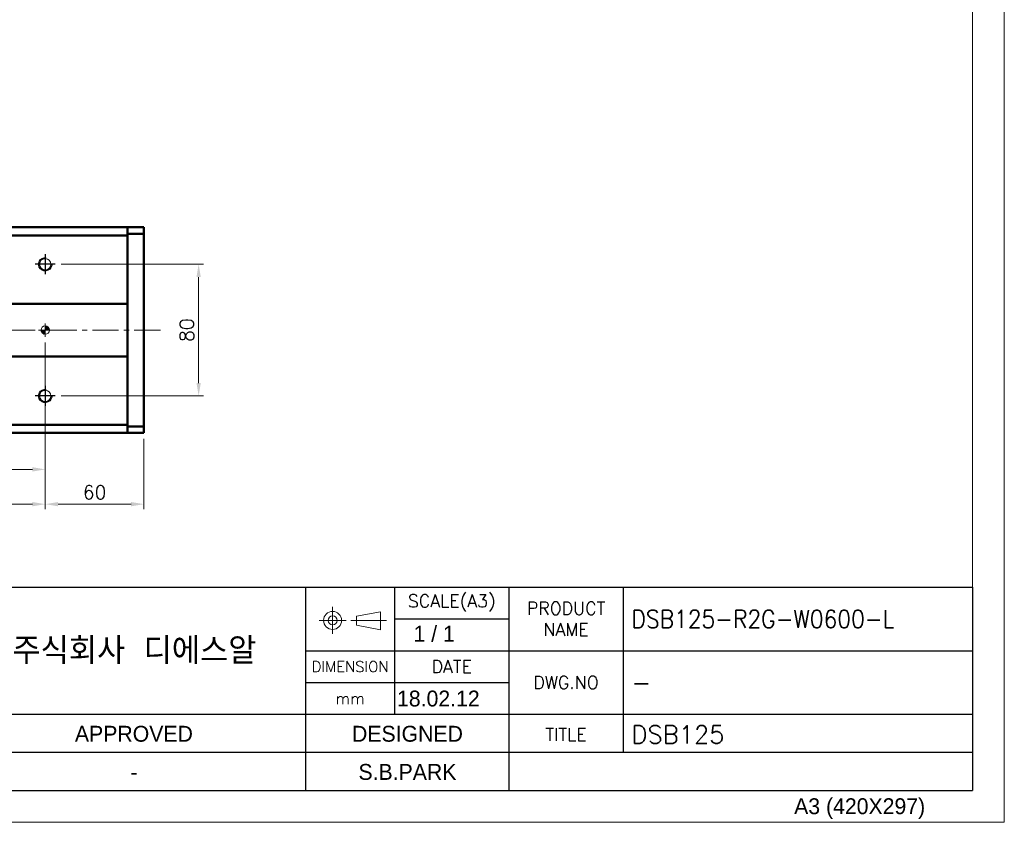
# Model space of a CAD drawing. Header units: millimetres. Extents: x 46891 to 50168, y 6223 to 9676.
# Tile 5 of 6: x 49570 to 50168, y 8529 to 9017. Entities that reach past the tile are written whole.
import ezdxf
from ezdxf.enums import TextEntityAlignment as Align

# ---------------------------------------------------------------- set-up
doc = ezdxf.new("R2010")
doc.units = ezdxf.units.MM
doc.header["$LTSCALE"] = 0.5
doc.linetypes.add('CENTER', pattern=[50.8, 31.75, -6.35, 6.35, -6.35])
doc.layers.get('0').update_dxf_attribs({"lineweight": 20})
doc.layers.add('1', color=1, linetype='CENTER', lineweight=13)
doc.layers.add('외형선(ISO)', color=7, linetype='Continuous', lineweight=50)
for name, color, linetype in [('3', 3, 'Continuous'), ('C', 1, 'CENTER'), ('DIM', 4, 'Continuous')]:
    doc.layers.add(name, color=color, linetype=linetype)
doc.styles.add('ACISOGDT', font='amgdt.shx')
doc.styles.add('DSR TEXT', font='romans.shx', dxfattribs={"bigfont": 'whgtxt.shx'})
doc.styles.get("Standard").update_dxf_attribs({"font": 'romans.shx', "bigfont": 'whgtxt.shx'})
doc.dimstyles.new('DSR', dxfattribs={"dimscale": 2, "dimtxt": 3, "dimasz": 3, "dimexe": 0.5, "dimexo": 0.5, "dimgap": 0.5, "dimtad": 1, "dimdsep": 46, "dimtxsty": 'Standard', "dimcen": 2.5, "dimclrd": 4, "dimclre": 4, "dimclrt": 2, "dimadec": 0, "dimazin": 2, "dimtfac": 1, "dimtmove": 0, "dimatfit": 3, "dimfxl": 0, "dimlwd": -1, "dimlwe": -1, "dimarcsym": 0})

# ---------------------------------------------------------------- blocks, each defined once
blk = doc.blocks.new('A$C13F00394')
for p, q in [((109.11, 28.14), (105.34, 27.43)), ((109.11, 25.3), (109.11, 28.14)), ((105.34, 27.43), (105.34, 26.01)), ((105.34, 26.01), (109.11, 25.3))]:
    blk.add_line(p, q)
for radius in [1.42, 0.71]:
    blk.add_circle((101.56, 26.76), radius)
at = {"layer": '1'}
for p, q in [((101.56, 28.89), (101.56, 24.63)), ((103.69, 26.76), (99.44, 26.76)), ((104.41, 26.76), (110.04, 26.76))]:
    blk.add_line(p, q, dxfattribs=at)
at = {"layer": '3'}
for p, q in [((0, 32), (202.32, 32)), ((97.32, 32), (97.32, 12)), ((111.32, 32), (111.32, 12)), ((129.32, 32), (129.32, 0)), ((147.32, 32), (147.32, 6)), ((202.32, 32), (202.32, 0)), ((111.32, 27), (129.32, 27)), ((97.32, 22), (202.32, 22)), ((97.32, 17), (129.32, 17)), ((0, 12), (129.32, 12)), ((97.32, 12), (97.32, 0)), ((129.32, 12), (202.32, 12)), ((97.32, 6), (43.43, 6)), ((129.32, 6), (97.32, 6)), ((202.32, 6), (129.32, 6)), ((0, 0), (202.32, 0))]:
    blk.add_line(p, q, dxfattribs=at)
at = {"color": 7, "style": 'ACISOGDT'}
for s, p in [('APPROVED', (70.28, 8.93)), ('DESIGNED', (113.35, 8.93))]:
    blk.add_text(s, height=2.5, dxfattribs=at).set_placement(p, align=Align.MIDDLE_CENTER)
at = {"color": 7, "attachment_point": 5, "style": 'DSR TEXT'}
for s, insert, char_height in [('SCALE(A3)', (120.32, 29.5), 2), ('PRODUCT\\PNAME', (138.32, 27), 2), ('주식회사 디에스알', (70.37, 22), 4.2), ('DIMENSION', (104.32, 19.5), 1.7), ('DATE', (120.32, 19.5), 2), ('DWG.NO', (138.32, 17), 2), ('mm', (104.32, 14.5), 1.8), ('TITLE', (138.32, 8.83), 2)]:
    blk.add_mtext(s, dxfattribs=dict(at, insert=insert, char_height=char_height))
blk = doc.blocks.new('A$C1C1952E1')
at = {"color": 1}
blk.add_lwpolyline([(0, 0), (420, 0), (420, 297), (0, 297)], close=True, dxfattribs=at)
at = {"color": 3}
blk.add_lwpolyline([(5, 5), (415, 5), (415, 292), (5, 292)], close=True, dxfattribs=at)
at = {"color": 7, "style": 'ACISOGDT'}
blk.add_text('A3 (420X297)', height=2.5, dxfattribs=at).set_placement((386.91, 1.28))
blk = doc.blocks.new('A$C33E56CC6')
h = blk.add_hatch()
h.set_pattern_fill('ANSI31', color=256, style=0)
h.set_pattern_definition([(45, (-7065.45672, -6508.5399), (-0.0883883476, 0.0883883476), [])])
h.paths.add_polyline_path([(4, 6.5, 0.414214), (1.5, 4), (4, 4)])
h.paths.add_polyline_path([(6.5, 4), (4, 4), (4, 1.5, 0.414214)])
blk.add_circle((4, 4), 2.5)
at = {"layer": '1'}
for p, q in [((4, 0), (4, 8)), ((0, 4), (8, 4))]:
    blk.add_line(p, q, dxfattribs=at)
blk = doc.blocks.new('tap8')
blk.add_circle((0, 0), 3.4)
at = {"layer": 'C', "color": 1, "linetype": 'CENTER'}
for p, q in [((0, -6.05), (0, 6.05)), ((-6.05, 0), (6.05, 0))]:
    blk.add_line(p, q, dxfattribs=at)
at = {"layer": 'DIM', "color": 3}
blk.add_arc((0, 0), 4, 263.84551, 189.43144, dxfattribs=at)
blk = doc.blocks.new('*D90')
at = {"color": 1, "linetype": 'ByBlock'}
for p, q in [((48785.29, 8820.41), (48785.29, 8740.39)), ((49585.29, 8820.41), (49585.29, 8740.39)), ((48793.09, 8743.39), (49577.49, 8743.39))]:
    blk.add_line(p, q, dxfattribs=at)
at = {"color": 1}
for points in [[(48793.09, 8744.69), (48793.09, 8742.09), (48785.29, 8743.39)], [(49577.49, 8744.69), (49577.49, 8742.09), (49585.29, 8743.39)]]:
    blk.add_solid(points, dxfattribs=at)
at = {"layer": 'Defpoints', "color": 0}
for p in [(48785.29, 8824.01), (49585.29, 8824.01), (49585.29, 8743.39)]:
    blk.add_point(p, dxfattribs=at)
at = {"color": 3, "insert": (49185.29, 8750.59), "char_height": 8.4, "attachment_point": 5, "style": 'DSR TEXT'}
blk.add_mtext('800%%P0.02', dxfattribs=at)
blk = doc.blocks.new('*D91')
at = {"color": 1, "linetype": 'ByBlock'}
for p, q in [((48785.29, 8776.8), (48785.29, 8719.27)), ((49585.29, 8776.8), (49585.29, 8719.27)), ((48793.09, 8722.27), (49577.49, 8722.27))]:
    blk.add_line(p, q, dxfattribs=at)
at = {"color": 1}
for points in [[(48793.09, 8723.57), (48793.09, 8720.97), (48785.29, 8722.27)], [(49577.49, 8723.57), (49577.49, 8720.97), (49585.29, 8722.27)]]:
    blk.add_solid(points, dxfattribs=at)
at = {"layer": 'Defpoints', "color": 0}
for p in [(48785.29, 8780.4), (49585.29, 8780.4), (49585.29, 8722.27)]:
    blk.add_point(p, dxfattribs=at)
at = {"color": 3, "insert": (49185.29, 8729.47), "char_height": 8.4, "attachment_point": 5, "style": 'DSR TEXT'}
blk.add_mtext('8X100PITCH=800', dxfattribs=at)
blk = doc.blocks.new('*D92')
at = {"color": 1, "linetype": 'ByBlock'}
for p, q in [((49585.29, 8776.8), (49585.29, 8719.27)), ((49645.29, 8761.91), (49645.29, 8719.27)), ((49593.09, 8722.27), (49637.49, 8722.27))]:
    blk.add_line(p, q, dxfattribs=at)
at = {"color": 1}
for points in [[(49593.09, 8723.57), (49593.09, 8720.97), (49585.29, 8722.27)], [(49637.49, 8723.57), (49637.49, 8720.97), (49645.29, 8722.27)]]:
    blk.add_solid(points, dxfattribs=at)
at = {"layer": 'Defpoints', "color": 0}
for p in [(49585.29, 8780.4), (49645.29, 8765.51), (49645.29, 8722.27)]:
    blk.add_point(p, dxfattribs=at)
at = {"color": 3, "insert": (49615.29, 8729.47), "char_height": 8.4, "attachment_point": 5, "style": 'DSR TEXT'}
blk.add_mtext('60', dxfattribs=at)
blk = doc.blocks.new('*D94')
at = {"color": 1, "linetype": 'ByBlock'}
for p, q in [((49594.94, 8868.01), (49681.54, 8868.01)), ((49678.54, 8795.81), (49678.54, 8860.21)), ((49594.94, 8788.01), (49681.54, 8788.01))]:
    blk.add_line(p, q, dxfattribs=at)
at = {"color": 1}
for points in [[(49677.24, 8860.21), (49679.84, 8860.21), (49678.54, 8868.01)], [(49677.24, 8795.81), (49679.84, 8795.81), (49678.54, 8788.01)]]:
    blk.add_solid(points, dxfattribs=at)
at = {"layer": 'Defpoints', "color": 0}
for p in [(49591.34, 8868.01), (49678.54, 8868.01), (49591.34, 8788.01)]:
    blk.add_point(p, dxfattribs=at)
at = {"color": 3, "insert": (49671.34, 8828.01), "char_height": 8.4, "attachment_point": 5, "rotation": 90, "style": 'DSR TEXT'}
blk.add_mtext('80', dxfattribs=at)

msp = doc.modelspace()

# ---------------------------------------------------------------- linework, layer by layer
at = {"layer": '1'}
msp.add_line((49655.28843, 8828.00941), (48735.28843, 8828.00941), dxfattribs=at)
at = {"layer": '3'}
for p in [(50148.98632, 8671.85252), (49367.8386, 8548.30052)]:
    msp.add_line(p, (50148.98632, 8548.30052), dxfattribs=at)
at = {"layer": '외형선(ISO)'}
for p, q in [((49635.28843, 8890.50941), (48755.28843, 8890.50941)), ((49635.28843, 8890.50941), (49635.28843, 8889.63073)), ((49635.28843, 8889.63073), (49635.28843, 8890.50941)), ((49635.28843, 8890.50941), (49645.28843, 8890.50941)), ((49635.28843, 8885.50941), (49635.28843, 8889.63073)), ((49635.28843, 8889.63073), (49635.28843, 8886.50941)), ((49645.28843, 8890.50941), (49645.28843, 8889.63073)), ((49645.28843, 8886.50941), (49645.28843, 8889.63073)), ((49635.28843, 8885.50941), (48755.28843, 8885.50941)), ((49635.28843, 8886.50941), (49645.28843, 8886.50941)), ((49635.28843, 8844.00941), (49635.28843, 8885.50941)), ((49645.28843, 8769.50941), (49645.28843, 8886.50941)), ((48755.28843, 8844.00941), (49635.28843, 8844.00941)), ((49635.28843, 8843.15586), (49635.28843, 8844.00941)), ((49635.28843, 8842.8023), (49635.28843, 8843.15586)), ((49635.28843, 8813.21652), (49635.28843, 8842.8023)), ((49635.28843, 8842.8023), (49635.28843, 8813.21652)), ((49635.28843, 8812.00941), (48755.28843, 8812.00941)), ((49635.28843, 8812.86296), (49635.28843, 8813.21652)), ((49635.28843, 8812.00941), (49635.28843, 8812.86296)), ((49635.28843, 8770.50941), (49635.28843, 8812.00941)), ((48755.28843, 8770.50941), (49635.28843, 8770.50941)), ((49635.28843, 8766.38809), (49635.28843, 8770.50941)), ((49635.28843, 8769.50941), (49635.28843, 8766.38809)), ((49635.28843, 8769.50941), (49645.28843, 8769.50941)), ((49645.28843, 8766.38809), (49645.28843, 8769.50941)), ((49635.28843, 8765.50941), (48755.28843, 8765.50941)), ((49635.28843, 8766.38809), (49635.28843, 8765.50941)), ((49635.28843, 8765.50941), (49635.28843, 8766.38809)), ((49635.28843, 8765.50941), (49645.28843, 8765.50941)), ((49645.28843, 8766.38809), (49645.28843, 8765.50941))]:
    msp.add_line(p, q, dxfattribs=at)

# ---------------------------------------------------------------- block references
at = {"xscale": 3.861000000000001, "yscale": 3.861000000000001, "zscale": 3.861000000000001}
for name, p in [('A$C1C1952E1', (48546.67132, 8528.99552)), ('A$C13F00394', (49367.83861, 8548.30052))]:
    msp.add_blockref(name, p, dxfattribs=at)
at = {"xscale": -1}
for name, p, rotation in [('tap8', (49585.28843, 8868.00941), 90), ('A$C33E56CC6', (49581.28843, 8832.00941), 180), ('tap8', (49585.28843, 8788.00941), 90)]:
    msp.add_blockref(name, p, dxfattribs=dict(at, rotation=rotation))

# ---------------------------------------------------------------- texts
at = {"color": 2, "style": 'DSR TEXT', "width": 0.9}
msp.add_text('DSB125-R2G-W0600-L', height=10.8108, dxfattribs=at).set_placement((49941.6914, 8647.07129))
at = {"color": 2}
for s, height, style, p in [('1 / 1', 9.6525, 'ACISOGDT', (49809.17235, 8638.75823)), ('-', 10.8108, 'DSR TEXT', (49941.6914, 8608.46129)), ('18.02.12', 9.6525, 'ACISOGDT', (49799.14135, 8599.36043)), ('DSB125', 10.8108, 'DSR TEXT', (49941.6914, 8576.89885))]:
    msp.add_text(s, height=height, dxfattribs=dict(at, style=style)).set_placement(p)
at = {"color": 2, "style": 'ACISOGDT'}
for s, p in [('S.B.PARK', (49805.46852, 8559.5947)), ('-', (49639.20105, 8559.5947))]:
    msp.add_text(s, height=9.6525, dxfattribs=at).set_placement(p, align=Align.MIDDLE_CENTER)

# ---------------------------------------------------------------- dimensions: what is measured, and where the dimension line sits
dim = msp.add_linear_dim(base=(49678.53777, 8868.00941), p1=(49591.33541, 8788.00941), p2=(49591.33541, 8868.00941), angle=270, dimstyle='DSR', override={"dimscale": 3, "dimtxt": 2.8, "dimasz": 2.600136, "dimexe": 1, "dimexo": 1.2, "dimgap": 1, "dimdec": 4, "dimtxsty": 'DSR TEXT', "dimclrd": 1, "dimclre": 1, "dimclrt": 3, "dimtdec": 4, "dimtix": 1})
dim.commit()
dim.dimension.update_dxf_attribs({"geometry": '*D94', "text_midpoint": (49671.33777, 8828.00941)})
for base, p1, p2, text, picture, middle in [((49585.28843, 8743.38613), (48785.28843, 8824.00941), (49585.28843, 8824.00941), '<>%%P0.02', '*D90', (49185.28843, 8750.58613)), ((49585.28843, 8722.27447), (48785.28843, 8780.39777), (49585.28843, 8780.39777), '8X100PITCH=<>', '*D91', (49185.28843, 8729.47447))]:
    dim = msp.add_linear_dim(base=base, p1=p1, p2=p2, text=text, dimstyle='DSR', override={"dimscale": 3, "dimtxt": 2.8, "dimasz": 2.600136, "dimexe": 1, "dimexo": 1.2, "dimgap": 1, "dimdec": 4, "dimtxsty": 'DSR TEXT', "dimclrd": 1, "dimclre": 1, "dimclrt": 3, "dimtdec": 4, "dimtix": 1})
    dim.commit()
    dim.dimension.update_dxf_attribs({"geometry": picture, "text_midpoint": middle})
dim = msp.add_linear_dim(base=(49645.28843, 8722.27447), p1=(49585.28843, 8780.39777), p2=(49645.28843, 8765.50941), dimstyle='DSR', override={"dimscale": 3, "dimtxt": 2.8, "dimasz": 2.600136, "dimexe": 1, "dimexo": 1.2, "dimgap": 1, "dimdec": 4, "dimtxsty": 'DSR TEXT', "dimclrd": 1, "dimclre": 1, "dimclrt": 3, "dimtdec": 4, "dimtix": 1})
dim.commit()
dim.dimension.update_dxf_attribs({"geometry": '*D92', "text_midpoint": (49615.28843, 8729.47447)})

doc.saveas('drawing.dxf')
